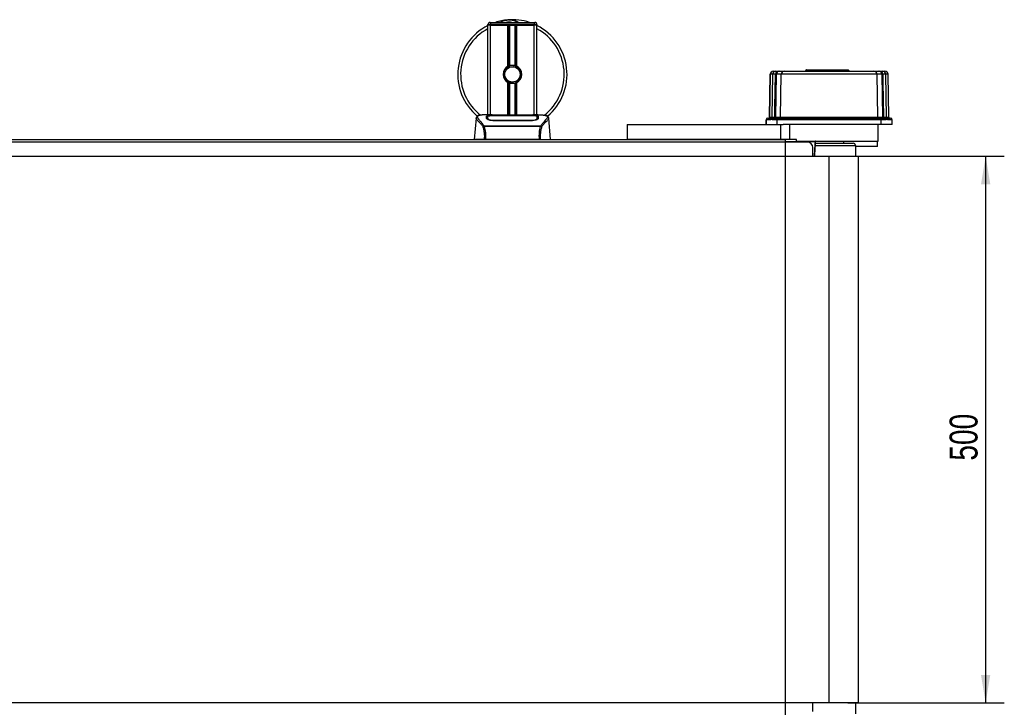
# Model space of a CAD drawing. Header units: millimetres. Extents: x 0 to 420, y 0 to 297.
# Tile 8 of 81: x 130 to 236, y 74 to 148. Entities that reach past the tile are written whole.
import ezdxf

# ---------------------------------------------------------------- set-up
doc = ezdxf.new("R2010")
doc.units = ezdxf.units.MM
doc.layers.add('QUOTE', color=174, linetype='Continuous')
doc.styles.add('SLDTEXTSTYLE3', font='TXT', dxfattribs={"width": 0.75})
doc.dimstyles.new('SLDDIMSTYLE0', dxfattribs={"dimtxt": 3, "dimasz": 3, "dimexe": 0, "dimexo": 0.0625, "dimgap": 0.75, "dimtad": 1, "dimlfac": 8.533318, "dimrnd": 1e-09, "dimzin": 12, "dimdsep": 46, "dimtxsty": 'SLDTEXTSTYLE3', "dimsah": 1, "dimcen": 0.09, "dimadec": 0, "dimazin": 3, "dimtfac": 1, "dimtdec": 3, "dimtofl": 0, "dimtmove": 0, "dimatfit": 3, "dimfxl": 0, "dimfrac": 2, "dimtolj": 1, "dimtzin": 12, "dimarcsym": 0})

# ---------------------------------------------------------------- blocks, each defined once
blk = doc.blocks.new('_D_4')
at = {"layer": 'QUOTE'}
for p, q in [((219.3, 133.3), (236.09, 133.3)), ((234.09, 133.3), (234.09, 74.7)), ((219.3, 74.7), (236.09, 74.7))]:
    blk.add_line(p, q, dxfattribs=at)
for points in [[(234.09, 133.3), (233.59, 130.3), (234.59, 130.3)], [(234.09, 74.7), (234.59, 77.7), (233.59, 77.7)]]:
    blk.add_solid(points, dxfattribs=at)
at = {"layer": 'QUOTE', "insert": (230.22, 100.68), "char_height": 3, "attachment_point": 1, "rotation": 90, "style": 'SLDTEXTSTYLE3'}
blk.add_mtext('500', dxfattribs=at)

msp = doc.modelspace()

# ---------------------------------------------------------------- linework, layer by layer
at = {"color": 7, "linetype": 'Continuous', "lineweight": 25}
for p, q in [((180.9717, 147.418), (180.6788, 147.418)), ((180.6788, 147.3595), (180.6788, 147.418)), ((180.6788, 137.7501), (180.6788, 147.3595)), ((180.9717, 147.3595), (180.6788, 147.3595)), ((180.9717, 147.3595), (180.6788, 147.3595)), ((180.9131, 147.6524), (180.9717, 147.6524)), ((180.9717, 147.6524), (180.9717, 147.418)), ((180.9717, 147.6524), (185.6592, 147.6524)), ((180.9717, 147.418), (180.9717, 147.3595)), ((185.6592, 147.418), (180.9717, 147.418)), ((182.8291, 147.3595), (180.9717, 147.3595)), ((180.9717, 147.3595), (185.6592, 147.3595)), ((180.9717, 137.7501), (180.9717, 147.3595)), ((182.8291, 142.9553), (182.8291, 147.3595)), ((182.9562, 143.015), (182.9562, 147.3595)), ((183.0235, 143.0383), (183.0235, 147.3595)), ((183.6075, 143.0383), (183.6075, 147.3595)), ((183.6748, 143.015), (183.6748, 147.3595)), ((183.8018, 142.9553), (183.8018, 147.3595)), ((185.6592, 147.3595), (183.8018, 147.3595)), ((185.6592, 147.6524), (185.7178, 147.6524)), ((185.6592, 147.6524), (185.6592, 147.418)), ((185.9522, 147.418), (185.6592, 147.418)), ((185.6592, 147.3595), (185.6592, 147.418)), ((185.9522, 147.3595), (185.6592, 147.3595)), ((185.9522, 147.3595), (185.6592, 147.3595)), ((185.6592, 137.7501), (185.6592, 147.3595)), ((185.9522, 147.418), (185.9522, 147.3595)), ((185.9522, 137.7501), (185.9522, 147.3595)), ((210.9657, 142.0921), (210.8858, 137.5136)), ((210.8981, 137.5136), (210.9779, 142.0921)), ((210.9779, 142.0921), (210.9657, 142.0921)), ((211.2294, 142.0921), (210.9779, 142.0921)), ((211.2294, 142.0921), (211.1491, 137.491)), ((211.5448, 142.0921), (211.2294, 142.0921)), ((211.3173, 142.4376), (211.3287, 142.4376)), ((211.3287, 142.4376), (211.5809, 142.4376)), ((211.6276, 142.0921), (211.549, 137.5136)), ((211.5809, 142.4376), (211.846, 142.4376)), ((212.1475, 142.0921), (211.6276, 142.0921)), ((211.9784, 142.4376), (212.4984, 142.4376)), ((212.0678, 137.5136), (212.1475, 142.0921)), ((222.4523, 142.0921), (212.1475, 142.0921)), ((212.4984, 142.4376), (222.1015, 142.4376)), ((217.2971, 142.5157), (217.2971, 142.5548)), ((217.2971, 142.4376), (217.2971, 142.5157)), ((219.4098, 142.5157), (219.373, 142.5157)), ((222.1015, 142.4376), (222.6214, 142.4376)), ((222.5321, 137.5136), (222.4523, 142.0921)), ((222.9722, 142.0921), (222.4523, 142.0921)), ((222.7538, 142.4376), (223.0189, 142.4376)), ((223.0508, 137.5136), (222.9722, 142.0921)), ((223.0189, 142.4376), (223.2711, 142.4376)), ((223.3704, 142.0921), (223.055, 142.0921)), ((223.2711, 142.4376), (223.2826, 142.4376)), ((223.4507, 137.4892), (223.3704, 142.0921)), ((223.6219, 142.0921), (223.3704, 142.0921)), ((223.7017, 137.5136), (223.6219, 142.0921)), ((223.6341, 142.0921), (223.6219, 142.0921)), ((223.714, 137.5136), (223.6341, 142.0921)), ((182.8291, 137.7183), (182.8291, 141.2167)), ((182.9562, 137.7183), (182.9562, 141.157)), ((183.0235, 137.7183), (183.0235, 141.1337)), ((183.3968, 141.152), (183.3903, 141.226)), ((183.6075, 137.7183), (183.6075, 141.1337)), ((183.6748, 137.7183), (183.6748, 141.157)), ((183.8018, 137.7183), (183.8018, 141.2167)), ((179.4145, 137.4059), (179.2139, 135.1133)), ((179.4142, 137.4013), (179.4165, 137.4057)), ((181.1416, 137.7501), (180.5945, 137.7501)), ((180.6578, 137.4064), (180.6577, 137.391)), ((182.8466, 137.6566), (181.2454, 137.6568)), ((181.2647, 137.6661), (182.7881, 137.6661)), ((181.2647, 137.6568), (181.2647, 137.6661)), ((185.0739, 137.7183), (181.5571, 137.7183)), ((185.0738, 137.7182), (181.5572, 137.7182)), ((182.7881, 137.6874), (183.8428, 137.6874)), ((182.7881, 137.6874), (182.7881, 137.6661)), ((182.7881, 137.6661), (182.7881, 137.6566)), ((182.8466, 137.6566), (182.8466, 137.6789)), ((183.7841, 137.6789), (182.8466, 137.6789)), ((183.7841, 137.6566), (183.7841, 137.6789)), ((183.7841, 137.6789), (183.7841, 137.6566)), ((183.8428, 137.6874), (183.8428, 137.6661)), ((183.8428, 137.6661), (185.3663, 137.6661)), ((183.8428, 137.6661), (183.8428, 137.6566)), ((185.3663, 137.6568), (185.3663, 137.6661)), ((186.0368, 137.7501), (185.4996, 137.7501)), ((185.8337, 137.7427), (185.8118, 137.7404)), ((185.9675, 137.348), (185.9695, 137.2682)), ((185.9732, 137.4027), (185.972, 137.6019)), ((185.9737, 137.3192), (185.9731, 137.4028)), ((187.2167, 137.4013), (187.2144, 137.4057)), ((187.417, 135.1133), (187.2165, 137.4059)), ((210.708, 137.3985), (210.7207, 137.3985)), ((210.7207, 137.3985), (211.1128, 137.3985)), ((210.8858, 137.5136), (210.8981, 137.5136)), ((210.8981, 137.5136), (211.1495, 137.5136)), ((211.0872, 137.3356), (211.0886, 137.3401)), ((211.2642, 137.5136), (211.4683, 137.5136)), ((211.3572, 137.3985), (211.8903, 137.3985)), ((211.549, 137.5136), (212.0678, 137.5136)), ((211.8903, 137.3985), (222.7095, 137.3985)), ((212.0678, 137.5136), (222.5321, 137.5136)), ((222.5321, 137.5136), (223.0508, 137.5136)), ((222.7095, 137.3985), (223.2426, 137.3985)), ((223.1315, 137.5136), (223.3356, 137.5136)), ((223.4503, 137.5136), (223.7017, 137.5136)), ((223.4865, 137.3985), (223.8791, 137.3985)), ((223.7017, 137.5136), (223.714, 137.5136)), ((223.8791, 137.3985), (223.8918, 137.3985)), ((180.2598, 136.5205), (180.2727, 136.5509)), ((180.2727, 136.5509), (186.3597, 136.5509)), ((186.3289, 136.4852), (180.3019, 136.4852)), ((181.2514, 137.1656), (181.2502, 137.1214)), ((185.3663, 137.1205), (181.2647, 137.1205)), ((185.3648, 137.1656), (185.3652, 137.1656)), ((185.3807, 137.121), (185.3796, 137.1656)), ((186.3597, 136.5509), (186.3708, 136.521)), ((195.6202, 136.6954), (195.6202, 135.1133)), ((195.6202, 136.6954), (212.1002, 136.6954)), ((200.2058, 136.6983), (200.2058, 136.6954)), ((201.1421, 136.6954), (201.1421, 136.6983)), ((210.5323, 137.2227), (210.5323, 136.6954)), ((210.5452, 137.2227), (210.5323, 137.2227)), ((210.5452, 136.6954), (210.5452, 137.2227)), ((211.0487, 137.2227), (210.5452, 137.2227)), ((211.7149, 137.2227), (211.1818, 137.2227)), ((211.7149, 136.6954), (211.7149, 137.2227)), ((222.885, 137.2227), (211.7149, 137.2227)), ((212.1002, 135.1133), (212.1002, 136.6954)), ((212.1002, 136.6954), (212.3829, 136.6954)), ((222.885, 136.6954), (212.3829, 136.6954)), ((213.0456, 136.6954), (213.0456, 135.1133)), ((222.5734, 134.9376), (222.5734, 136.6954)), ((222.885, 136.6954), (222.885, 137.2227)), ((223.418, 137.2227), (222.885, 137.2227)), ((224.0546, 136.6954), (222.885, 136.6954)), ((224.0546, 137.2227), (223.5512, 137.2227)), ((224.0546, 136.6954), (224.0546, 137.2227)), ((224.0676, 137.2227), (224.0546, 137.2227)), ((224.0676, 136.6954), (224.0546, 136.6954)), ((224.0676, 136.6954), (224.0676, 137.2227)), ((214.9562, 134.8204), (61.4403, 134.8204)), ((96.0887, 135.1133), (180.3077, 135.1133)), ((186.218, 135.1133), (180.413, 135.1133)), ((186.3232, 135.1133), (195.6202, 135.1133)), ((212.1002, 135.1133), (195.6202, 135.1133)), ((213.0456, 135.1133), (212.1002, 135.1133)), ((212.6124, 134.8204), (212.6124, 135.1133)), ((213.6933, 134.8438), (212.6124, 134.8438)), ((213.7843, 135.1133), (213.0456, 135.1133)), ((213.6909, 134.8311), (213.6913, 134.8204)), ((213.7495, 134.8779), (213.7505, 134.8204)), ((213.7501, 134.8875), (213.7507, 134.8907)), ((213.7843, 134.9376), (213.7843, 135.1133)), ((213.7843, 134.9376), (222.5734, 134.9376)), ((213.8081, 134.8779), (213.8081, 134.9376)), ((213.8081, 134.8779), (215.7859, 134.8779)), ((213.8091, 134.8204), (213.8081, 134.8779)), ((215.5421, 133.2969), (215.5421, 134.2344)), ((215.7859, 134.8779), (215.7859, 134.9376)), ((215.81, 134.4688), (220.171, 134.4688)), ((215.8323, 134.7032), (219.878, 134.7032)), ((218.8819, 134.7032), (218.8819, 134.9376)), ((220.1755, 133.2969), (220.171, 134.4688)), ((222.4897, 134.3516), (220.1715, 134.3516)), ((222.4897, 134.3516), (222.4897, 134.9376)), ((217.2999, 133.2969), (59.0965, 133.2969)), ((217.2999, 74.7031), (217.2999, 133.2969)), ((220.464, 133.2969), (217.2999, 133.2969)), ((220.464, 74.7031), (220.464, 133.2969)), ((217.2999, 74.7031), (59.0965, 74.7031)), ((215.5421, 73.7656), (215.5421, 74.7031)), ((220.464, 74.7031), (217.2999, 74.7031)), ((220.171, 73.5312), (220.1755, 74.7031))]:
    msp.add_line(p, q, dxfattribs=at)
at = {"color": 7, "linetype": 'Continuous'}
for p in [(63.784, 135.1133), (212.6124, 72.8867)]:
    msp.add_line(p, (212.6124, 135.1133), dxfattribs=at)
at = {"color": 7, "linetype": 'Continuous', "lineweight": 25, "flags": 128}
for points in [[(211.4683, 137.5136), (211.486, 138.5702), (211.5448, 142.0921)], [(223.055, 142.0921), (223.0688, 141.2659), (223.1315, 137.5136)], [(185.3856, 137.6568), (184.6107, 137.6566), (183.7841, 137.6566)], [(185.3796, 137.1656), (185.3662, 137.1656), (185.3652, 137.1656)]]:
    msp.add_lwpolyline(points, dxfattribs=at)
at = {"color": 7, "linetype": 'Continuous', "lineweight": 25}
msp.add_circle((183.3155, 142.086), 0.8203, dxfattribs=at)
for centre, radius, start, end in [((183.3155, 142.086), 5.8594, 94.974241, 108.194872), ((182.9395, 146.4056), 1.5234, 54.926098, 125.073902), ((183.3155, 142.086), 5.8594, 71.805128, 94.974241), ((183.3155, 142.086), 5.8594, 116.743684, 229.984768), ((183.3155, 142.086), 5.5573, 118.324088, 232.137337), ((180.9131, 147.418), 0.2344, 90, 180), ((182.9395, 146.4056), 1.2891, 75.287788, 104.712212), ((185.7178, 147.418), 0.2344, 0, 90), ((183.3155, 142.086), 5.8594, 310.046839, 63.256316), ((183.3155, 142.086), 5.5573, 308.047069, 61.675912), ((183.3155, 142.086), 0.9961, 119.224658, 240.775342), ((183.3155, 142.086), 0.9961, 111.143405, 119.224658), ((183.3155, 142.086), 0.9375, 274.974241, 94.974241), ((183.3155, 142.086), 0.9961, 60.775342, 68.856595), ((183.3155, 142.086), 0.9961, 299.224658, 60.775342), ((211.3173, 142.086), 0.3516, 90, 179), ((211.3291, 142.0864), 0.3512, 90.05379, 179.056243), ((211.5809, 142.086), 0.3516, 90, 179), ((211.8727, 142.1103), 0.3283, 94.652301, 183.175821), ((211.9788, 142.0864), 0.3512, 90.05379, 179.056243), ((212.4987, 142.0864), 0.3512, 90.05379, 179.056243), ((214.6798, 142.5548), 0.1172, 270.23061, 341.283355), ((214.8455, 142.4962), 0.0586, 89.980886, 158.477499), ((219.3266, 142.508), 0.047, 9.436439, 84.124857), ((219.3546, 142.4962), 0.0586, 19.471221, 90), ((219.4657, 142.5311), 0.094, 189.436439, 264.124857), ((219.5203, 142.5548), 0.1172, 199.471221, 270), ((222.1011, 142.0864), 0.3512, 0.943757, 89.94621), ((222.6211, 142.0864), 0.3512, 0.943757, 89.94621), ((222.7272, 142.1103), 0.3283, 356.824179, 85.347699), ((223.0189, 142.086), 0.3516, 1, 90), ((223.2708, 142.0864), 0.3512, 0.943757, 89.94621), ((223.2826, 142.086), 0.3516, 1, 90), ((183.3155, 142.086), 0.9961, 240.775342, 248.856595), ((183.3155, 142.086), 0.9961, 291.143405, 299.224658), ((210.708, 137.2227), 0.1758, 90, 180), ((210.7209, 137.2229), 0.1756, 90.055077, 180.054971), ((210.7687, 137.5157), 0.1172, 270, 359), ((210.7811, 137.5156), 0.1171, 270.05379, 359.056243), ((211.249, 137.288), 0.1686, 163.625432, 180.723035), ((211.3238, 137.283), 0.1738, 125.885818, 179.040194), ((211.3574, 137.2229), 0.1756, 90.055077, 180.054971), ((211.1448, 137.5149), 0.1194, 310.252952, 359.39392), ((211.3589, 137.5078), 0.1096, 274.52099, 3.074644), ((211.432, 137.5156), 0.1171, 270.05379, 359.056243), ((211.8905, 137.2229), 0.1756, 90.055077, 180.054971), ((211.9507, 137.5156), 0.1171, 270.05379, 359.056243), ((222.6491, 137.5156), 0.1171, 180.943757, 269.94621), ((222.7093, 137.2229), 0.1756, 359.945029, 89.944923), ((223.1678, 137.5156), 0.1171, 180.943757, 269.94621), ((223.2409, 137.5078), 0.1096, 176.925356, 265.47901), ((223.2424, 137.2229), 0.1756, 359.945029, 89.944923), ((223.455, 137.5149), 0.1194, 180.60608, 229.747048), ((223.276, 137.283), 0.1738, 0.959806, 54.114182), ((223.3508, 137.288), 0.1686, 359.276773, 16.836134), ((223.8187, 137.5156), 0.1171, 180.943757, 269.94621), ((223.8312, 137.5157), 0.1172, 181, 270), ((223.879, 137.2229), 0.1756, 359.945029, 89.944923), ((223.8918, 137.2227), 0.1758, 0, 90), ((211.2246, 137.2227), 0.176, 141.13571, 180.007633), ((223.3752, 137.2227), 0.176, 359.99258, 38.132635), ((213.6963, 134.8844), 0.0536, 264.252632, 353.075499), ((213.6933, 134.9024), 0.0586, 270, 348.463041), ((213.8081, 134.879), 0.0586, 90, 181), ((213.7788, 135.7174), 0.84, 268.001617, 271.998383), ((214.9562, 134.2344), 0.5859, 0, 90), ((215.7859, 134.879), 0.0586, 356.278313, 90), ((215.8503, 135.6159), 0.7407, 265.012708, 269.541659), ((219.878, 134.4688), 0.2344, 0, 90)]:
    msp.add_arc(centre, radius, start, end, dxfattribs=at)
for points, knots in [([(181.9569, 147.6524), (181.9664, 147.6587), (182.1221, 147.7613), (182.409, 147.8611), (182.6907, 147.9131), (182.8064, 147.9232), (182.8074, 147.9233)], [0, 0, 0, 0, 0.03729849, 0.60902041, 0.99664446, 1, 1, 1, 1]), ([(182.8074, 147.9233), (182.8084, 147.9234), (182.8352, 147.9258), (182.8621, 147.9247), (182.8881, 147.9237)], [0, 0, 0, 0, 0.03710938, 1, 1, 1, 1]), ([(182.9683, 147.9238), (183.031, 147.9255), (183.2639, 147.9315), (183.5767, 147.8539), (183.8565, 147.7432), (183.9657, 147.6753), (184.0024, 147.6524)], [0, 0, 0, 0, 0.17640166, 0.65503379, 0.8840221, 1, 1, 1, 1]), ([(183.3968, 141.152), (183.2782, 141.1548), (183.0377, 141.1603), (182.716, 141.3372), (182.4808, 141.6115), (182.3625, 141.9572), (182.3871, 142.3153), (182.5011, 142.5997), (182.6338, 142.7121), (182.6778, 142.7493)], [0, 0, 0, 0, 0.1532567, 0.3107756, 0.4622177, 0.61755972, 0.7743655, 0.92518437, 1, 1, 1, 1]), ([(183.2342, 143.02), (183.1319, 142.9984), (182.9273, 142.9553), (182.6696, 142.7664), (182.4859, 142.51), (182.3998, 142.2071), (182.4207, 141.8965), (182.542, 141.6129), (182.7494, 141.3875), (183.0177, 141.2476), (183.2422, 141.2135), (183.3651, 141.2239), (183.3903, 141.226)], [0, 0, 0, 0, 0.11029899, 0.22059797, 0.33089694, 0.4412694, 0.54893858, 0.65628707, 0.76369695, 0.86864917, 0.97304725, 1, 1, 1, 1]), ([(182.9562, 143.015), (182.9586, 143.016), (182.9659, 143.0188), (182.9812, 143.0244), (183.0017, 143.0315), (183.016, 143.0361), (183.0229, 143.0382), (183.0235, 143.0383)], [0, 0, 0, 0, 0.13279182, 0.40328924, 0.68794599, 0.97624213, 1, 1, 1, 1]), ([(183.0235, 143.0383), (183.0511, 143.0461), (183.1451, 143.0723), (183.3174, 143.0893), (183.4904, 143.0708), (183.5772, 143.0467), (183.6075, 143.0383)], [0, 0, 0, 0, 0.153162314, 0.520611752, 0.832763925, 1, 1, 1, 1]), ([(183.6075, 143.0383), (183.611, 143.0372), (183.6207, 143.0342), (183.6382, 143.0285), (183.6584, 143.0213), (183.6693, 143.0171), (183.6748, 143.015)], [0, 0, 0, 0, 0.15557258, 0.42978375, 0.7145238, 1, 1, 1, 1]), ([(211.6276, 142.0921), (211.6249, 142.0922), (211.6157, 142.0924), (211.5741, 142.0923), (211.5448, 142.0921)], [0, 0, 0, 0, 0.29757457, 1, 1, 1, 1]), ([(211.846, 142.4376), (211.8928, 142.4376), (211.9594, 142.4376), (211.9741, 142.4376), (211.9784, 142.4376)], [0, 0, 0, 0, 0.702426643, 1, 1, 1, 1]), ([(217.2971, 142.5157), (217.247, 142.5157), (216.9803, 142.5157), (216.5624, 142.5157), (216.0658, 142.5157), (215.6903, 142.5157), (215.3807, 142.5157), (215.1074, 142.5157), (214.9174, 142.5157), (214.8245, 142.5157), (214.7846, 142.5157), (214.7967, 142.5157), (214.7998, 142.5157)], [0, 0, 0, 0, 0.043710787, 0.232817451, 0.364987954, 0.497009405, 0.59830107, 0.699470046, 0.83769014, 0.906804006, 0.975884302, 1, 1, 1, 1]), ([(214.8508, 142.5548), (214.8497, 142.5548), (214.8343, 142.5548), (214.939, 142.5548), (215.1492, 142.5548), (215.4168, 142.5548), (215.7169, 142.5548), (216.0854, 142.5548), (216.5729, 142.5548), (216.9854, 142.5548), (217.2478, 142.5548), (217.2971, 142.5548)], [0, 0, 0, 0, 0.01013434, 0.14791346, 0.28699642, 0.38814828, 0.4922051, 0.62503343, 0.76165661, 0.9552033, 1, 1, 1, 1]), ([(217.2971, 142.5548), (217.4551, 142.5548), (217.7857, 142.5548), (218.2236, 142.5548), (218.5448, 142.5548), (218.809, 142.5548), (219.0675, 142.5548), (219.2435, 142.5548), (219.3314, 142.5548)], [0, 0, 0, 0, 0.20963486, 0.43871671, 0.59466082, 0.66704291, 0.8336218, 1, 1, 1, 1]), ([(219.373, 142.5157), (219.3615, 142.5157), (219.2713, 142.5157), (219.0798, 142.5157), (218.8316, 142.5157), (218.5674, 142.5157), (218.2403, 142.5157), (217.7943, 142.5157), (217.4579, 142.5157), (217.2971, 142.5157)], [0, 0, 0, 0, 0.02244931, 0.17639385, 0.33446441, 0.40688573, 0.56265349, 0.79105335, 1, 1, 1, 1]), ([(222.6214, 142.4376), (222.6371, 142.4376), (222.6594, 142.4376), (222.7322, 142.4376), (222.7538, 142.4376)], [0, 0, 0, 0, 0.70242664, 1, 1, 1, 1]), ([(223.055, 142.0921), (223.0414, 142.0922), (222.996, 142.0924), (222.982, 142.0923), (222.9722, 142.0921)], [0, 0, 0, 0, 0.29757457, 1, 1, 1, 1]), ([(183.0235, 141.1337), (183.0219, 141.1341), (183.0144, 141.1365), (182.9994, 141.1413), (182.9791, 141.1483), (182.9646, 141.1537), (182.9578, 141.1563), (182.9562, 141.157)], [0, 0, 0, 0, 0.06768855, 0.33799524, 0.61961326, 0.90796392, 1, 1, 1, 1]), ([(183.6075, 141.1337), (183.5484, 141.1188), (183.4283, 141.0884), (183.2287, 141.0876), (183.095, 141.1124), (183.0321, 141.1311), (183.0235, 141.1337)], [0, 0, 0, 0, 0.31763159, 0.64587204, 0.9510876, 1, 1, 1, 1]), ([(183.6748, 141.157), (183.6738, 141.1566), (183.6681, 141.1544), (183.6553, 141.1496), (183.6354, 141.1426), (183.6188, 141.1372), (183.6099, 141.1344), (183.6075, 141.1337)], [0, 0, 0, 0, 0.05704611, 0.3223495, 0.60367528, 0.89214027, 1, 1, 1, 1]), ([(180.1684, 136.49), (180.1334, 136.5365), (180.0273, 136.6774), (179.8526, 136.8713), (179.6703, 137.0554), (179.5312, 137.1927), (179.4317, 137.3129), (179.4206, 137.3692), (179.4142, 137.4013)], [0, 0, 0, 0, 0.08424716, 0.25508672, 0.42672547, 0.59796341, 0.77060237, 1, 1, 1, 1]), ([(179.7967, 137.6946), (179.7729, 137.6901), (179.7123, 137.6786), (179.6429, 137.655), (179.5859, 137.6291), (179.5512, 137.6083), (179.5269, 137.5901), (179.5099, 137.5751), (179.4978, 137.5632), (179.4897, 137.5551), (179.4842, 137.5499), (179.4817, 137.5476), (179.4803, 137.5463), (179.4793, 137.5454), (179.4786, 137.5448), (179.4778, 137.5442), (179.4769, 137.5434), (179.4758, 137.5424), (179.4739, 137.5409), (179.472, 137.5395), (179.4696, 137.5376), (179.4663, 137.5347), (179.4647, 137.5335), (179.4603, 137.5275), (179.459, 137.5255), (179.458, 137.5241), (179.457, 137.5225), (179.4555, 137.5201), (179.4524, 137.5152), (179.4486, 137.5087), (179.4356, 137.4854), (179.4222, 137.4538), (179.4173, 137.4239), (179.4145, 137.4065)], [0, 0, 0, 0, 0.13346194, 0.34016958, 0.46160951, 0.55730778, 0.62992241, 0.68217732, 0.71692903, 0.7371149, 0.74272174, 0.74460414, 0.7459796, 0.74651976, 0.74699289, 0.74743167, 0.74787155, 0.74886374, 0.75011647, 0.75397334, 0.75908593, 0.76862625, 0.78821087, 0.79094759, 0.79197558, 0.79286909, 0.79373558, 0.79468443, 0.7971036, 0.8047367, 0.8162438, 0.89371675, 1, 1, 1, 1]), ([(179.8361, 137.7002), (179.8132, 137.6955), (179.7642, 137.6854), (179.6763, 137.6579), (179.5892, 137.6124), (179.5431, 137.5341), (179.5644, 137.4483), (179.615, 137.3681), (179.6602, 137.3092), (179.7185, 137.2402), (179.7873, 137.163), (179.8686, 137.0726), (179.9586, 136.9688), (180.0564, 136.8481), (180.1622, 136.7122), (180.2341, 136.6073), (180.2727, 136.5509)], [0, 0, 0, 0, 0.061570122, 0.131511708, 0.27071941, 0.403375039, 0.535106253, 0.583280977, 0.633158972, 0.68442904, 0.73675836, 0.783847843, 0.838932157, 0.891573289, 0.94168727, 1, 1, 1, 1]), ([(180.5945, 137.75), (180.5884, 137.75), (180.5655, 137.7501), (180.5212, 137.7499), (180.467, 137.7495), (180.4132, 137.7488), (180.3598, 137.7476), (180.3037, 137.746), (180.2428, 137.7435), (180.1688, 137.7397), (180.0901, 137.7341), (180.0086, 137.7263), (179.9302, 137.7167), (179.8723, 137.7084), (179.8419, 137.7015), (179.8361, 137.7002)], [0, 0, 0, 0, 0.02762691, 0.10239616, 0.17945658, 0.24994161, 0.31702439, 0.38965422, 0.46782264, 0.55148696, 0.67182448, 0.76737343, 0.86398611, 0.97427426, 1, 1, 1, 1]), ([(180.5435, 137.6005), (180.5512, 137.6092), (180.5667, 137.6265), (180.6909, 137.6457), (180.8742, 137.6588), (181.0773, 137.6652), (181.2114, 137.6658), (181.2647, 137.6661)], [0, 0, 0, 0, 0.21521677, 0.43046232, 0.64509935, 0.85904026, 1, 1, 1, 1]), ([(180.5498, 137.3576), (180.5485, 137.41), (180.5464, 137.4886), (180.5446, 137.5583), (180.5439, 137.5865), (180.5435, 137.6005)], [0, 0, 0, 0, 0.49858361, 0.74918971, 1, 1, 1, 1]), ([(180.6589, 137.5806), (180.6575, 137.5804), (180.6021, 137.5752), (180.559, 137.5619), (180.5483, 137.5474), (180.544, 137.5416)], [0, 0, 0, 0, 0.01540912, 0.60164992, 1, 1, 1, 1]), ([(181.2647, 137.1205), (181.1886, 137.1236), (181.0366, 137.1299), (180.8318, 137.1757), (180.6683, 137.2371), (180.5678, 137.302), (180.5553, 137.3407), (180.5498, 137.3576)], [0, 0, 0, 0, 0.1991311, 0.39793157, 0.60588955, 0.82737965, 1, 1, 1, 1]), ([(180.6587, 137.5568), (180.6586, 137.5567), (180.6403, 137.5525), (180.6414, 137.547), (180.6425, 137.5416)], [0, 0, 0, 0, 0.00971775, 1, 1, 1, 1]), ([(180.6577, 137.391), (180.6575, 137.3651), (180.6573, 137.3205), (180.6567, 137.273), (180.6565, 137.2531)], [0, 0, 0, 0, 0.58164119, 1, 1, 1, 1]), ([(180.659, 137.6019), (180.659, 137.6013), (180.6587, 137.5362), (180.6582, 137.471), (180.6578, 137.4064)], [0, 0, 0, 0, 0.00827271, 1, 1, 1, 1]), ([(180.659, 137.6017), (180.6587, 137.5397), (180.6583, 137.4746), (180.6578, 137.4095), (180.6578, 137.4064)], [0, 0, 0, 0, 0.95264015, 1, 1, 1, 1]), ([(181.2454, 137.6568), (181.1797, 137.6563), (181.0484, 137.6553), (180.8733, 137.6472), (180.7407, 137.6343), (180.6692, 137.6185), (180.662, 137.6066), (180.659, 137.6017)], [0, 0, 0, 0, 0.21287602, 0.42573624, 0.63903454, 0.85331242, 1, 1, 1, 1]), ([(180.6634, 137.348), (180.6634, 137.3511), (180.6624, 137.4093), (180.6611, 137.4824), (180.6598, 137.5547), (180.6593, 137.5867), (180.659, 137.6013), (180.659, 137.6017)], [0, 0, 0, 0, 0.02546624, 0.4713629, 0.73178735, 0.99246436, 1, 1, 1, 1]), ([(180.661, 137.2501), (180.6613, 137.2614), (180.6621, 137.294), (180.6629, 137.3266), (180.6634, 137.348)], [0, 0, 0, 0, 0.3458763, 1, 1, 1, 1]), ([(180.6634, 137.348), (180.6702, 137.3303), (180.6837, 137.295), (180.7866, 137.2399), (180.9375, 137.1947), (181.102, 137.1695), (181.2095, 137.1667), (181.2514, 137.1656)], [0, 0, 0, 0, 0.21773223, 0.43557879, 0.65075483, 0.86407246, 1, 1, 1, 1]), ([(181.5572, 137.7182), (181.5175, 137.7183), (181.3894, 137.7185), (181.1797, 137.7212), (180.9656, 137.7266), (180.82, 137.7329), (180.7516, 137.7387), (180.782, 137.7414), (180.7972, 137.7427)], [0, 0, 0, 0, 0.08215471, 0.26513997, 0.44867114, 0.63249904, 0.81630092, 1, 1, 1, 1]), ([(180.8681, 137.7312), (180.8474, 137.7322), (180.814, 137.7339), (180.7928, 137.7363), (180.7949, 137.7359), (180.7954, 137.7358)], [0, 0, 0, 0, 0.550601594, 0.885015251, 1, 1, 1, 1]), ([(180.7972, 137.7427), (180.9239, 137.7461), (181.1344, 137.7518), (181.4561, 137.7477), (181.6689, 137.7404), (181.7931, 137.7293), (181.818, 137.727)], [0, 0, 0, 0, 0.30152184, 0.50104725, 0.90023015, 1, 1, 1, 1]), ([(180.8421, 137.7327), (180.8415, 137.7331), (180.8344, 137.7371), (180.8192, 137.7411), (180.8045, 137.7422), (180.7972, 137.7427)], [0, 0, 0, 0, 0.044433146, 0.522216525, 1, 1, 1, 1]), ([(181.5572, 137.7184), (181.5056, 137.7185), (181.3978, 137.7187), (181.2402, 137.7205), (181.0919, 137.7234), (180.9689, 137.727), (180.893, 137.7298), (180.8703, 137.7311), (180.8681, 137.7312)], [0, 0, 0, 0, 0.18189708, 0.38061319, 0.58093849, 0.78035725, 0.97967552, 1, 1, 1, 1]), ([(181.8619, 137.7183), (181.8549, 137.7208), (181.8407, 137.7259), (181.8256, 137.7267), (181.818, 137.727)], [0, 0, 0, 0, 0.49524741, 1, 1, 1, 1]), ([(184.813, 137.727), (184.8054, 137.7267), (184.7903, 137.7259), (184.7761, 137.7208), (184.769, 137.7183)], [0, 0, 0, 0, 0.50476564, 1, 1, 1, 1]), ([(184.813, 137.727), (184.8912, 137.7331), (185.0212, 137.7432), (185.3129, 137.7498), (185.5762, 137.7534), (185.7908, 137.7445), (185.8337, 137.7427)], [0, 0, 0, 0, 0.30143784, 0.50095323, 0.90014009, 1, 1, 1, 1]), ([(185.8075, 137.7339), (185.7884, 137.7326), (185.74, 137.7294), (185.5727, 137.724), (185.3397, 137.7192), (185.1624, 137.7186), (185.0738, 137.7182)], [0, 0, 0, 0, 0.17981299, 0.45378319, 0.72700373, 1, 1, 1, 1]), ([(185.3663, 137.6661), (185.4472, 137.6655), (185.609, 137.6644), (185.8247, 137.6551), (185.9878, 137.64), (186.0752, 137.6211), (186.0839, 137.6065), (186.0875, 137.6005)], [0, 0, 0, 0, 0.21341182, 0.42681727, 0.64048529, 0.85457431, 1, 1, 1, 1]), ([(186.0811, 137.3576), (186.072, 137.3352), (186.0539, 137.2904), (185.9213, 137.2176), (185.7284, 137.1558), (185.5286, 137.124), (185.4059, 137.1213), (185.3663, 137.1205)], [0, 0, 0, 0, 0.225467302, 0.45085364, 0.677369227, 0.895911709, 1, 1, 1, 1]), ([(185.3796, 137.1656), (185.4453, 137.1682), (185.5768, 137.1732), (185.7522, 137.2094), (185.8847, 137.258), (185.9564, 137.3073), (185.9643, 137.3362), (185.9675, 137.348)], [0, 0, 0, 0, 0.2128654, 0.42572184, 0.63872248, 0.85234986, 1, 1, 1, 1]), ([(185.9719, 137.6017), (185.9655, 137.6088), (185.9527, 137.623), (185.8511, 137.6392), (185.7014, 137.6505), (185.5366, 137.656), (185.4282, 137.6565), (185.3856, 137.6568)], [0, 0, 0, 0, 0.21612272, 0.43228358, 0.64748247, 0.86145988, 1, 1, 1, 1]), ([(185.8337, 137.7427), (185.8424, 137.7422), (185.87, 137.7403), (185.87, 137.7373), (185.8203, 137.7346), (185.8075, 137.7339)], [0, 0, 0, 0, 0.25540478, 0.808946, 1, 1, 1, 1]), ([(185.8377, 137.7361), (185.8378, 137.7361), (185.8395, 137.7365), (185.8315, 137.7352), (185.8161, 137.7343), (185.8075, 137.7337)], [0, 0, 0, 0, 0.00626083, 0.44327513, 1, 1, 1, 1]), ([(185.9719, 137.6017), (185.9719, 137.6013), (185.9715, 137.5764), (185.9707, 137.5303), (185.9692, 137.4455), (185.9682, 137.3863), (185.9676, 137.3511), (185.9675, 137.348)], [0, 0, 0, 0, 0.0075194, 0.45666513, 0.71535566, 0.97452521, 1, 1, 1, 1]), ([(185.9731, 137.4028), (185.9731, 137.4057), (185.9729, 137.4387), (185.9725, 137.505), (185.9721, 137.5684), (185.9719, 137.6017)], [0, 0, 0, 0, 0.04480435, 0.49764008, 1, 1, 1, 1]), ([(186.0869, 137.5416), (186.0815, 137.5505), (186.0725, 137.565), (186.0002, 137.575), (185.9721, 137.5789)], [0, 0, 0, 0, 0.61092531, 1, 1, 1, 1]), ([(185.9744, 137.2548), (185.9742, 137.2739), (185.9736, 137.3209), (185.9734, 137.3647), (185.9732, 137.3908)], [0, 0, 0, 0, 0.40550496, 1, 1, 1, 1]), ([(185.9842, 137.2972), (185.9851, 137.3501), (185.987, 137.4561), (185.9879, 137.513), (185.9884, 137.5416)], [0, 0, 0, 0, 0.49856918, 1, 1, 1, 1]), ([(186.0368, 137.75), (186.0482, 137.75), (186.1136, 137.7502), (186.2527, 137.7488), (186.4033, 137.7435), (186.5151, 137.7359), (186.5715, 137.7312), (186.6246, 137.7259), (186.6706, 137.7205), (186.7158, 137.7144), (186.7559, 137.708), (186.7864, 137.7026), (186.8015, 137.6993), (186.8034, 137.6989)], [0, 0, 0, 0, 0.04881498, 0.27892257, 0.54515535, 0.62717383, 0.69834333, 0.75858144, 0.82840444, 0.87364995, 0.93389274, 0.99178224, 1, 1, 1, 1]), ([(186.0875, 137.6005), (186.0871, 137.5865), (186.0862, 137.5515), (186.0843, 137.479), (186.0822, 137.3981), (186.0811, 137.3576)], [0, 0, 0, 0, 0.249392, 0.62414375, 1, 1, 1, 1]), ([(186.8034, 137.6989), (186.8143, 137.6966), (186.8375, 137.6917), (186.8705, 137.6834), (186.9021, 137.6742), (186.9546, 137.6563), (187.0162, 137.6264), (187.0687, 137.5744), (187.083, 137.5084), (187.0545, 137.4222), (186.9753, 137.3114), (186.8473, 137.1669), (186.6739, 136.9733), (186.5218, 136.7837), (186.4161, 136.6359), (186.3781, 136.5786), (186.3597, 136.5509)], [0, 0, 0, 0, 0.02969414, 0.06305591, 0.09492768, 0.12531521, 0.23205808, 0.32960303, 0.43327649, 0.53202469, 0.63076786, 0.73507022, 0.83793216, 0.94137578, 0.97165063, 1, 1, 1, 1]), ([(186.4625, 136.49), (186.4976, 136.5365), (186.6036, 136.6774), (186.7783, 136.8713), (186.9606, 137.0554), (187.0997, 137.1927), (187.1992, 137.3129), (187.2104, 137.3692), (187.2167, 137.4013)], [0, 0, 0, 0, 0.0842305, 0.25507317, 0.42671503, 0.59795609, 0.7705982, 1, 1, 1, 1]), ([(187.2164, 137.4065), (187.2136, 137.4239), (187.2087, 137.4538), (187.1953, 137.4854), (187.1824, 137.5087), (187.1786, 137.5152), (187.1755, 137.5202), (187.174, 137.5225), (187.1729, 137.5241), (187.172, 137.5255), (187.1706, 137.5275), (187.1663, 137.5335), (187.1646, 137.5348), (187.1607, 137.5382), (187.1578, 137.5403), (187.1552, 137.5424), (187.1541, 137.5434), (187.1531, 137.5442), (187.1524, 137.5448), (187.1517, 137.5454), (187.1506, 137.5463), (187.1488, 137.5479), (187.1465, 137.5501), (187.141, 137.5553), (187.1332, 137.5632), (187.121, 137.5751), (187.1041, 137.5901), (187.0798, 137.6083), (187.0451, 137.6291), (186.9881, 137.655), (186.9226, 137.6775), (186.8665, 137.6883), (186.847, 137.692)], [0, 0, 0, 0, 0.10895151, 0.18836403, 0.20015725, 0.20797863, 0.21045693, 0.21142904, 0.21231706, 0.21323322, 0.21428764, 0.21709508, 0.23718398, 0.24934952, 0.25616294, 0.25744907, 0.25846748, 0.25891857, 0.25936812, 0.25985246, 0.2604052, 0.2618126, 0.26492315, 0.26948017, 0.29015729, 0.32576371, 0.37931044, 0.4537257, 0.55180182, 0.67626306, 0.8881219, 1, 1, 1, 1]), ([(211.1501, 137.2859), (211.1426, 137.3045), (211.1279, 137.3413), (211.1045, 137.345), (211.0888, 137.3065), (211.0804, 137.2859)], [0, 0, 0, 0, 0.32220321, 0.63552844, 1, 1, 1, 1]), ([(211.0884, 137.34), (211.0856, 137.3311), (211.081, 137.3165), (211.0809, 137.3165), (211.0809, 137.3164)], [0, 0, 0, 0, 0.6158215, 1, 1, 1, 1]), ([(211.1326, 137.4315), (211.1267, 137.4226), (211.1067, 137.3923), (211.096, 137.3685), (211.0888, 137.3391), (211.0879, 137.3353)], [0, 0, 0, 0, 0.26692029, 0.90556963, 1, 1, 1, 1]), ([(211.1476, 137.4906), (211.1479, 137.485), (211.1491, 137.4653), (211.1401, 137.4452), (211.1336, 137.4364), (211.1308, 137.4325)], [0, 0, 0, 0, 0.18012362, 0.64232456, 1, 1, 1, 1]), ([(211.1357, 137.4298), (211.1359, 137.4292), (211.1363, 137.4279), (211.1912, 137.4253), (211.2219, 137.4238)], [0, 0, 0, 0, 0.44091854, 1, 1, 1, 1]), ([(211.1545, 137.4909), (211.1538, 137.487), (211.1522, 137.4777), (211.1886, 137.5017), (211.2385, 137.5096), (211.2642, 137.5136)], [0, 0, 0, 0, 0.257169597, 0.616490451, 1, 1, 1, 1]), ([(211.2219, 137.4238), (211.24, 137.4176), (211.2783, 137.4044), (211.33, 137.4006), (211.3572, 137.3985)], [0, 0, 0, 0, 0.47163388, 1, 1, 1, 1]), ([(211.4683, 137.5136), (211.4972, 137.5136), (211.5376, 137.5136), (211.5465, 137.5136), (211.549, 137.5136)], [0, 0, 0, 0, 0.71262605, 1, 1, 1, 1]), ([(223.0508, 137.5136), (223.0606, 137.5136), (223.0744, 137.5136), (223.1187, 137.5136), (223.1315, 137.5136)], [0, 0, 0, 0, 0.71262605, 1, 1, 1, 1]), ([(223.2426, 137.3985), (223.267, 137.4002), (223.3189, 137.4037), (223.3575, 137.4168), (223.3779, 137.4238)], [0, 0, 0, 0, 0.47177811, 1, 1, 1, 1]), ([(223.3356, 137.5136), (223.3639, 137.5084), (223.4211, 137.4979), (223.4521, 137.4771), (223.4482, 137.4868), (223.4473, 137.4891)], [0, 0, 0, 0, 0.43000006, 0.86793663, 1, 1, 1, 1]), ([(223.3779, 137.4238), (223.3935, 137.4264), (223.4405, 137.4344), (223.4743, 137.4283), (223.464, 137.4268), (223.4613, 137.4264)], [0, 0, 0, 0, 0.26770484, 0.80502725, 1, 1, 1, 1]), ([(223.5194, 137.2859), (223.512, 137.3045), (223.4973, 137.3413), (223.4738, 137.345), (223.4582, 137.3065), (223.4498, 137.2859)], [0, 0, 0, 0, 0.32220321, 0.63552844, 1, 1, 1, 1]), ([(223.4694, 137.4326), (223.4649, 137.4374), (223.4564, 137.4465), (223.4526, 137.4757), (223.4507, 137.4894)], [0, 0, 0, 0, 0.52892352, 1, 1, 1, 1]), ([(223.5116, 137.3367), (223.5066, 137.3515), (223.4964, 137.3815), (223.4844, 137.4103), (223.4688, 137.4287), (223.4668, 137.4311)], [0, 0, 0, 0, 0.45836755, 0.92933978, 1, 1, 1, 1]), ([(223.5191, 137.3161), (223.5191, 137.316), (223.5192, 137.3159), (223.5154, 137.3262), (223.512, 137.3375), (223.5118, 137.3381)], [0, 0, 0, 0, 0.28854469, 0.96306757, 1, 1, 1, 1]), ([(180.1685, 136.4901), (180.1764, 136.4946), (180.1922, 136.5036), (180.2231, 136.5148), (180.2467, 136.5195), (180.2592, 136.5209), (180.2599, 136.5209)], [0, 0, 0, 0, 0.323614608, 0.653590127, 0.980869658, 1, 1, 1, 1]), ([(180.3282, 135.1133), (180.3353, 135.2348), (180.3493, 135.477), (180.3184, 135.8321), (180.2577, 136.1727), (180.1983, 136.3841), (180.1685, 136.4901)], [0, 0, 0, 0, 0.25144081, 0.50156728, 0.74986348, 1, 1, 1, 1]), ([(180.302, 136.4852), (180.3017, 136.4854), (180.2863, 136.4964), (180.273, 136.5086), (180.2598, 136.5205)], [0, 0, 0, 0, 0.01890165, 1, 1, 1, 1]), ([(180.3019, 136.4852), (180.3261, 136.3814), (180.3744, 136.1744), (180.4176, 135.8368), (180.4359, 135.4818), (180.4206, 135.2363), (180.413, 135.1133)], [0, 0, 0, 0, 0.24242241, 0.48382845, 0.74145736, 1, 1, 1, 1]), ([(180.6468, 137.2972), (180.6494, 137.2777), (180.6525, 137.2551), (180.6958, 137.2323), (180.7015, 137.2293)], [0, 0, 0, 0, 0.86801111, 1, 1, 1, 1]), ([(181.2514, 137.1656), (181.2558, 137.1656), (181.7248, 137.1643), (183.0959, 137.1659), (184.4626, 137.1657), (185.3648, 137.1656)], [0, 0, 0, 0, 0.00323915, 0.34201142, 1, 1, 1, 1]), ([(185.911, 137.2194), (185.9303, 137.2305), (185.9762, 137.2571), (185.9812, 137.2825), (185.9842, 137.2972)], [0, 0, 0, 0, 0.41900897, 1, 1, 1, 1]), ([(186.218, 135.1133), (186.2102, 135.2358), (186.1945, 135.4807), (186.2115, 135.8366), (186.2545, 136.1748), (186.3042, 136.3822), (186.3289, 136.4852)], [0, 0, 0, 0, 0.25759359, 0.51473288, 0.75915094, 1, 1, 1, 1]), ([(186.4625, 136.4902), (186.4332, 136.3844), (186.3746, 136.1721), (186.3138, 135.8314), (186.282, 135.476), (186.2958, 135.2344), (186.3027, 135.1133)], [0, 0, 0, 0, 0.248727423, 0.499498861, 0.749278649, 1, 1, 1, 1]), ([(186.3712, 136.5206), (186.3577, 136.509), (186.3439, 136.4971), (186.3291, 136.4854), (186.3289, 136.4852)], [0, 0, 0, 0, 0.98124308, 1, 1, 1, 1]), ([(186.371, 136.5209), (186.3717, 136.5209), (186.3842, 136.5196), (186.4078, 136.5148), (186.4387, 136.5037), (186.4546, 136.4946), (186.4625, 136.4902)], [0, 0, 0, 0, 0.0200108, 0.34699568, 0.67667396, 1, 1, 1, 1]), ([(211.0804, 137.2859), (211.0752, 137.2691), (211.0647, 137.2355), (211.054, 137.227), (211.0487, 137.2227)], [0, 0, 0, 0, 0.49815982, 1, 1, 1, 1]), ([(211.1818, 137.2227), (211.1765, 137.2269), (211.1658, 137.2354), (211.1553, 137.269), (211.1501, 137.2859)], [0, 0, 0, 0, 0.49698533, 1, 1, 1, 1]), ([(223.4498, 137.2859), (223.4445, 137.2691), (223.4341, 137.2355), (223.4234, 137.227), (223.418, 137.2227)], [0, 0, 0, 0, 0.49815982, 1, 1, 1, 1]), ([(223.5512, 137.2227), (223.5459, 137.2269), (223.5352, 137.2354), (223.5247, 137.269), (223.5194, 137.2859)], [0, 0, 0, 0, 0.49698533, 1, 1, 1, 1]), ([(180.3282, 135.1133), (180.1958, 135.1133), (179.931, 135.1133), (179.5925, 135.1133), (179.3454, 135.1133), (179.2228, 135.1133), (179.2227, 135.1133), (179.2226, 135.1133)], [0, 0, 0, 0, 0.19230061, 0.38442919, 0.62142814, 0.85870084, 1, 1, 1, 1]), ([(180.413, 135.1133), (180.3972, 135.1133), (180.3736, 135.1133), (180.3456, 135.1133), (180.334, 135.1133), (180.3282, 135.1133)], [0, 0, 0, 0, 0.4987145, 0.74874936, 1, 1, 1, 1]), ([(186.3027, 135.1133), (186.297, 135.1133), (186.2854, 135.1133), (186.2644, 135.1133), (186.2417, 135.1133), (186.2259, 135.1133), (186.218, 135.1133)], [0, 0, 0, 0, 0.24915906, 0.49997617, 0.7491747, 1, 1, 1, 1]), ([(186.3027, 135.1133), (186.4352, 135.1133), (186.6999, 135.1133), (187.0384, 135.1133), (187.2856, 135.1133), (187.4081, 135.1133), (187.4083, 135.1133), (187.4083, 135.1133)], [0, 0, 0, 0, 0.19230278, 0.38443352, 0.62143079, 0.85870183, 1, 1, 1, 1]), ([(213.6933, 134.8438), (213.6929, 134.8432), (213.6921, 134.8421), (213.6913, 134.8347), (213.6909, 134.8311)], [0, 0, 0, 0, 0.50006029, 1, 1, 1, 1]), ([(215.7859, 134.8779), (215.7649, 134.5513), (215.7309, 134.0244), (215.6989, 133.4973), (215.6867, 133.2969)], [0, 0, 0, 0, 0.61978094, 1, 1, 1, 1]), ([(215.7483, 133.2969), (215.7704, 133.6882), (215.8001, 134.2145), (215.8365, 134.7403), (215.8458, 134.8751)], [0, 0, 0, 0, 0.74362242, 1, 1, 1, 1])]:
    msp.add_open_spline(points, degree=3, knots=knots, dxfattribs=at)

# ---------------------------------------------------------------- dimensions: what is measured, and where the dimension line sits
at = {"layer": 'QUOTE'}
dim = msp.add_linear_dim(base=(231.7108, 74.7031), p1=(217.2999, 133.2969), p2=(217.2999, 74.7031), angle=90, dimstyle='SLDDIMSTYLE0', dxfattribs=at)
dim.commit()
dim.dimension.update_dxf_attribs({"geometry": '_D_4', "text_midpoint": (231.7108, 104), "dimtype": 160})

doc.saveas('drawing.dxf')
